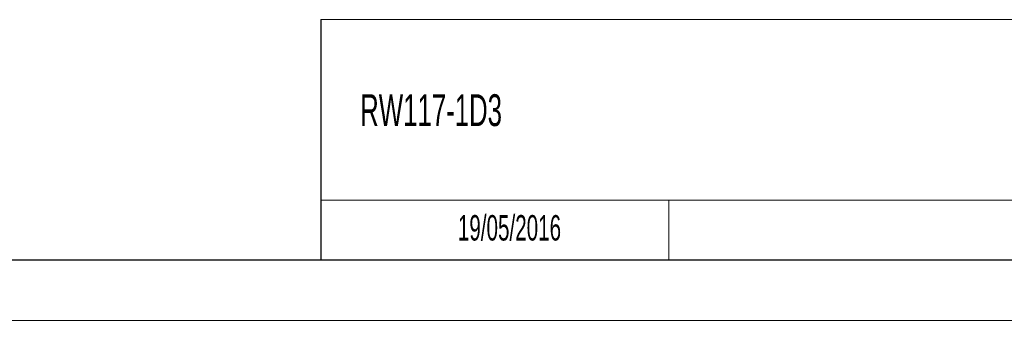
# Model space of a CAD drawing. Header units: millimetres. Extents: x 0 to 420, y 0 to 297.
# Tile 9 of 18: x 210 to 292, y 0 to 25. Entities that reach past the tile are written whole.
import ezdxf

# ---------------------------------------------------------------- set-up
doc = ezdxf.new("R2010")
doc.units = ezdxf.units.MM
doc.layers.add('FORMATO', color=7, linetype='Continuous')
doc.layers.add('LEGENDA', color=7, linetype='Continuous')
doc.styles.add('SLDTEXTSTYLE1', font='TXT', dxfattribs={"width": 0.605})

msp = doc.modelspace()

# ---------------------------------------------------------------- linework, layer by layer
at = {"color": 7, "linetype": 'Continuous', "lineweight": 0}
msp.add_line((263.916, 10), (263.916, 5), dxfattribs=at)
at = {"layer": 'FORMATO', "lineweight": 0}
for p, q in [((235, 25.012), (415, 25.012)), ((235, 10), (263.916, 10)), ((263.916, 10), (389, 10.017)), ((0, 0), (420, 0))]:
    msp.add_line(p, q, dxfattribs=at)
at = {"layer": 'FORMATO'}
for p, q in [((235, 25.012), (235, 5)), ((415, 5), (19.916, 5))]:
    msp.add_line(p, q, dxfattribs=at)

# ---------------------------------------------------------------- texts
at = {"layer": 'LEGENDA', "style": 'SLDTEXTSTYLE1'}
for s, insert, char_height, attachment_point in [('RW117-1D3', (238.275, 18.805), 2.6458, 1), ('19/05/2016', (250.673, 8.755), 2.1167, 2)]:
    msp.add_mtext(s, dxfattribs=dict(at, insert=insert, char_height=char_height, attachment_point=attachment_point))

doc.saveas('drawing.dxf')
